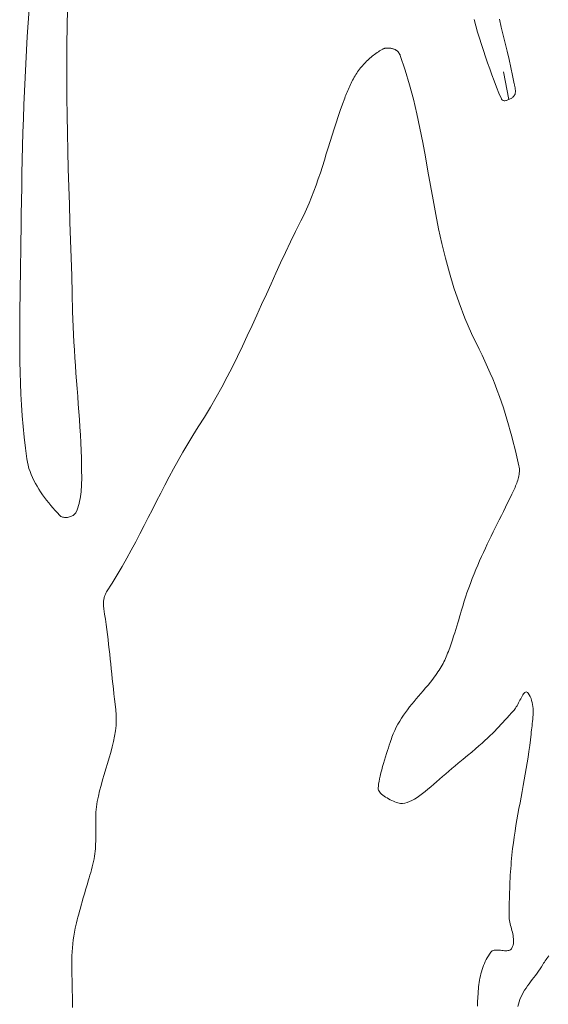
# Model space of a CAD drawing. Header units: inches. Extents: x -12 to 23, y -13.2 to 21.7.
# Tile 50 of 75: x 12.9 to 15.9, y -1 to 4.6. Entities that reach past the tile are written whole.
import ezdxf

# ---------------------------------------------------------------- set-up
doc = ezdxf.new("R2010")
doc.units = ezdxf.units.IN
doc.header["$MEASUREMENT"] = 0
doc.layers.get('0').update_dxf_attribs({"lineweight": 0})

msp = doc.modelspace()

# ---------------------------------------------------------------- linework, layer by layer
at = {"color": 30, "linetype": 'Continuous', "lineweight": 0, "true_color": 0xff7e00}
msp.add_line((15.6827, 4.109), (15.6531, 4.2664), dxfattribs=at)
at = {"color": 7, "linetype": 'Continuous', "lineweight": 0, "flags": 128}
for points in [[(13.1755, 4.6263), (13.1727, 4.5251), (13.1709, 4.424), (13.1701, 4.3228), (13.1701, 4.2215), (13.1708, 4.1203), (13.1721, 4.019), (13.174, 3.9177), (13.1764, 3.8164), (13.1792, 3.7151), (13.1822, 3.6138), (13.1854, 3.5125), (13.1887, 3.4112), (13.1921, 3.3099), (13.1953, 3.2086), (13.1984, 3.1074), (13.2011, 3.0061), (13.2036, 2.9049), (13.2048, 2.8609), (13.2064, 2.8169), (13.2084, 2.7729), (13.2108, 2.729), (13.2135, 2.685), (13.2164, 2.6411), (13.2195, 2.5971), (13.2227, 2.5532), (13.226, 2.5093), (13.2294, 2.4654), (13.2327, 2.4214), (13.236, 2.3775), (13.2392, 2.3336), (13.2423, 2.2897), (13.2451, 2.2457), (13.2476, 2.2018), (13.2499, 2.1578), (13.2518, 2.1138), (13.2533, 2.0698), (13.2543, 2.0258), (13.2545, 2.0125), (13.2548, 1.9992), (13.255, 1.9857), (13.2551, 1.9723), (13.2552, 1.9588), (13.2551, 1.9453), (13.2549, 1.9318), (13.2545, 1.9183), (13.2538, 1.9048), (13.253, 1.8914), (13.2518, 1.878), (13.2503, 1.8648), (13.2485, 1.8515), (13.2463, 1.8384), (13.2437, 1.8254), (13.2407, 1.8126), (13.2372, 1.7999), (13.2332, 1.7873), (13.2287, 1.7749), (13.2236, 1.7627), (13.2214, 1.7585), (13.2184, 1.7545), (13.215, 1.7508), (13.211, 1.7474), (13.2065, 1.7443), (13.2017, 1.7415), (13.1966, 1.7391), (13.1912, 1.737), (13.1856, 1.7353), (13.1799, 1.734), (13.1741, 1.7331), (13.1683, 1.7325), (13.1626, 1.7324), (13.157, 1.7328), (13.1516, 1.7336), (13.1464, 1.7348), (13.1416, 1.7365), (13.1371, 1.7388), (13.1331, 1.7415), (13.1296, 1.7447), (13.1296, 1.7447), (13.1296, 1.7447), (13.1296, 1.7447), (13.1296, 1.7447), (13.117, 1.7585), (13.1045, 1.7725), (13.092, 1.7868), (13.0797, 1.8013), (13.0676, 1.816), (13.0557, 1.8311), (13.0441, 1.8463), (13.0329, 1.8618), (13.022, 1.8775), (13.0116, 1.8935), (13.0017, 1.9097), (12.9924, 1.9261), (12.9837, 1.9428), (12.9756, 1.9597), (12.9682, 1.9769), (12.9616, 1.9942), (12.9557, 2.0118), (12.9508, 2.0296), (12.9467, 2.0477), (12.9436, 2.066), (12.9356, 2.1271), (12.9286, 2.1884), (12.9226, 2.2498), (12.9175, 2.3113), (12.9134, 2.3728), (12.91, 2.4345), (12.9074, 2.4961), (12.9054, 2.5579), (12.9041, 2.6197), (12.9033, 2.6815), (12.9029, 2.7434), (12.903, 2.8053), (12.9034, 2.8672), (12.904, 2.9291), (12.9049, 2.991), (12.9059, 3.0528), (12.9069, 3.1147), (12.908, 3.1765), (12.909, 3.2383), (12.9098, 3.3001), (12.9108, 3.3779), (12.9119, 3.4558), (12.913, 3.5337), (12.9144, 3.6115), (12.9159, 3.6894), (12.9176, 3.7673), (12.9195, 3.8452), (12.9216, 3.923), (12.9241, 4.0009), (12.9269, 4.0787), (12.93, 4.1565), (12.9334, 4.2343), (12.9373, 4.3121), (12.9415, 4.3898), (12.9462, 4.4675), (12.9514, 4.5452), (12.9571, 4.6228)], [(15.4858, 4.564), (15.4955, 4.5286), (15.5057, 4.4934), (15.5162, 4.4582), (15.5272, 4.4231), (15.5385, 4.3882), (15.5501, 4.3533), (15.5621, 4.3186), (15.5745, 4.284), (15.5871, 4.2495), (15.6001, 4.2151), (15.6133, 4.1809), (15.6269, 4.1467), (15.6407, 4.1127), (15.6423, 4.1098), (15.6445, 4.1074), (15.6471, 4.1056), (15.6501, 4.1043), (15.6534, 4.1035), (15.6571, 4.1032), (15.661, 4.1032), (15.6652, 4.1037), (15.6695, 4.1046), (15.6738, 4.1058), (15.6783, 4.1073), (15.6827, 4.109), (15.6871, 4.111), (15.6913, 4.1132), (15.6954, 4.1156), (15.6993, 4.1181), (15.7029, 4.1207), (15.7062, 4.1234), (15.7092, 4.1262), (15.7117, 4.1289), (15.7138, 4.1317), (15.7156, 4.1347), (15.7171, 4.1378), (15.7183, 4.1411), (15.7192, 4.1444), (15.7198, 4.1479), (15.7202, 4.1514), (15.7204, 4.155), (15.7204, 4.1587), (15.7203, 4.1625), (15.7199, 4.1662), (15.7195, 4.17), (15.7189, 4.1738), (15.7183, 4.1776), (15.7176, 4.1814), (15.7168, 4.1852), (15.7161, 4.1889), (15.7153, 4.1925), (15.7145, 4.1961), (15.7138, 4.1996), (15.7138, 4.1996), (15.7138, 4.1996), (15.7138, 4.1996), (15.7138, 4.1996), (15.7043, 4.2458), (15.6944, 4.2919), (15.6841, 4.338), (15.6735, 4.384), (15.6626, 4.4299), (15.6515, 4.4758), (15.6404, 4.5217), (15.6291, 4.5676)], [(13.2026, -1.0542), (13.2028, -1.0317), (13.2026, -1.0091), (13.2023, -0.9865), (13.2018, -0.9639), (13.2013, -0.9412), (13.2007, -0.9186), (13.2002, -0.8959), (13.1997, -0.8733), (13.1993, -0.8506), (13.1991, -0.828), (13.1992, -0.8054), (13.1995, -0.7828), (13.2001, -0.7603), (13.2012, -0.7378), (13.2027, -0.7154), (13.2047, -0.693), (13.2072, -0.6707), (13.2104, -0.6485), (13.2142, -0.6264), (13.2187, -0.6044), (13.2222, -0.5891), (13.2259, -0.5733), (13.2299, -0.5571), (13.2341, -0.5406), (13.2385, -0.5238), (13.2431, -0.5067), (13.2478, -0.4895), (13.2526, -0.4721), (13.2575, -0.4546), (13.2625, -0.4371), (13.2676, -0.4196), (13.2726, -0.4022), (13.2777, -0.3848), (13.2827, -0.3677), (13.2877, -0.3507), (13.2926, -0.334), (13.2974, -0.3177), (13.3021, -0.3017), (13.3067, -0.2861), (13.3111, -0.271), (13.3155, -0.255), (13.3194, -0.2394), (13.3227, -0.2242), (13.3256, -0.2093), (13.328, -0.1947), (13.3299, -0.1803), (13.3316, -0.1661), (13.3328, -0.1521), (13.3338, -0.1381), (13.3345, -0.1241), (13.335, -0.1101), (13.3353, -0.096), (13.3355, -0.0818), (13.3355, -0.0673), (13.3354, -0.0527), (13.3353, -0.0377), (13.3352, -0.0224), (13.3351, -0.0067), (13.3351, 0.0095), (13.3352, 0.0262), (13.3364, 0.0557), (13.3395, 0.0856), (13.3441, 0.1159), (13.3501, 0.1464), (13.3572, 0.1772), (13.3652, 0.2082), (13.374, 0.2393), (13.3832, 0.2706), (13.3926, 0.3019), (13.4021, 0.3332), (13.4114, 0.3646), (13.4203, 0.3959), (13.4285, 0.4271), (13.4358, 0.4581), (13.4421, 0.489), (13.447, 0.5197), (13.4505, 0.55), (13.4521, 0.5801), (13.4518, 0.6098), (13.4492, 0.6391), (13.4454, 0.6698), (13.4418, 0.6998), (13.4384, 0.7293), (13.4352, 0.7584), (13.4321, 0.787), (13.4291, 0.8154), (13.4261, 0.8434), (13.4233, 0.8713), (13.4204, 0.899), (13.4175, 0.9266), (13.4145, 0.9543), (13.4115, 0.982), (13.4084, 1.0098), (13.4051, 1.0378), (13.4017, 1.0661), (13.3981, 1.0947), (13.3942, 1.1236), (13.3901, 1.1531), (13.3857, 1.183), (13.381, 1.2135), (13.3803, 1.2183), (13.3797, 1.2233), (13.3793, 1.2282), (13.379, 1.2332), (13.3788, 1.2383), (13.3788, 1.2433), (13.379, 1.2484), (13.3793, 1.2534), (13.3798, 1.2585), (13.3804, 1.2635), (13.3813, 1.2685), (13.3823, 1.2734), (13.3834, 1.2783), (13.3848, 1.2831), (13.3863, 1.2878), (13.3881, 1.2924), (13.39, 1.297), (13.3921, 1.3014), (13.3945, 1.3057), (13.397, 1.3099), (13.4276, 1.3581), (13.4567, 1.4059), (13.4846, 1.4533), (13.5113, 1.5004), (13.5371, 1.5472), (13.5621, 1.5938), (13.5864, 1.6401), (13.6103, 1.6864), (13.6339, 1.7325), (13.6573, 1.7785), (13.6807, 1.8246), (13.7043, 1.8707), (13.7281, 1.917), (13.7525, 1.9633), (13.7775, 2.0099), (13.8033, 2.0567), (13.83, 2.1038), (13.8579, 2.1512), (13.887, 2.199), (13.9175, 2.2472), (13.953, 2.3034), (13.9871, 2.3601), (14.0198, 2.4171), (14.0515, 2.4744), (14.0821, 2.5321), (14.1118, 2.5901), (14.1407, 2.6484), (14.169, 2.7069), (14.1967, 2.7657), (14.2241, 2.8246), (14.2511, 2.8837), (14.2779, 2.943), (14.3048, 3.0023), (14.3316, 3.0618), (14.3587, 3.1213), (14.3861, 3.1809), (14.414, 3.2404), (14.4424, 3.3), (14.4714, 3.3594), (14.5013, 3.4189), (14.5177, 3.4521), (14.5332, 3.4857), (14.5479, 3.5197), (14.5619, 3.554), (14.5752, 3.5885), (14.5879, 3.6233), (14.6001, 3.6584), (14.6119, 3.6936), (14.6234, 3.7289), (14.6346, 3.7644), (14.6457, 3.7999), (14.6566, 3.8355), (14.6675, 3.8711), (14.6785, 3.9066), (14.6897, 3.9422), (14.701, 3.9776), (14.7127, 4.0129), (14.7248, 4.048), (14.7373, 4.083), (14.7503, 4.1177), (14.7537, 4.1263), (14.7571, 4.135), (14.7605, 4.1436), (14.764, 4.1522), (14.7676, 4.1608), (14.7713, 4.1694), (14.775, 4.1779), (14.7788, 4.1864), (14.7827, 4.1949), (14.7868, 4.2033), (14.7909, 4.2116), (14.7952, 4.2199), (14.7996, 4.228), (14.8041, 4.2361), (14.8088, 4.2441), (14.8136, 4.252), (14.8186, 4.2598), (14.8238, 4.2674), (14.8291, 4.275), (14.8347, 4.2824), (14.84, 4.2891), (14.8454, 4.2957), (14.851, 4.3022), (14.8567, 4.3086), (14.8625, 4.3149), (14.8685, 4.3211), (14.8746, 4.3272), (14.8808, 4.3332), (14.8871, 4.339), (14.8935, 4.3447), (14.9001, 4.3503), (14.9068, 4.3558), (14.9135, 4.3611), (14.9204, 4.3664), (14.9273, 4.3715), (14.9343, 4.3764), (14.9414, 4.3812), (14.9486, 4.3859), (14.9559, 4.3904), (14.9632, 4.3948), (14.9661, 4.3964), (14.9691, 4.3978), (14.9722, 4.399), (14.9754, 4.4), (14.9787, 4.4009), (14.982, 4.4015), (14.9853, 4.402), (14.9887, 4.4024), (14.9922, 4.4026), (14.9956, 4.4027), (14.9991, 4.4026), (15.0026, 4.4024), (15.0061, 4.4021), (15.0095, 4.4016), (15.013, 4.4011), (15.0164, 4.4004), (15.0197, 4.3996), (15.023, 4.3988), (15.0263, 4.3979), (15.0295, 4.3968), (15.0319, 4.396), (15.0343, 4.395), (15.0366, 4.3938), (15.0389, 4.3926), (15.0411, 4.3912), (15.0433, 4.3897), (15.0455, 4.3881), (15.0475, 4.3864), (15.0495, 4.3846), (15.0515, 4.3828), (15.0533, 4.3808), (15.0551, 4.3788), (15.0568, 4.3767), (15.0583, 4.3746), (15.0598, 4.3724), (15.0612, 4.3701), (15.0625, 4.3678), (15.0637, 4.3655), (15.0647, 4.3631), (15.0656, 4.3607), (15.0656, 4.3607), (15.0656, 4.3607), (15.0656, 4.3607), (15.0656, 4.3607), (15.0938, 4.277), (15.1186, 4.1939), (15.1406, 4.1113), (15.1601, 4.029), (15.1777, 3.947), (15.1938, 3.8652), (15.2088, 3.7835), (15.2233, 3.7018), (15.2375, 3.6201), (15.2521, 3.5382), (15.2674, 3.456), (15.284, 3.3735), (15.3021, 3.2906), (15.3224, 3.2071), (15.3452, 3.1231), (15.3711, 3.0383), (15.4004, 2.9528), (15.4336, 2.8664), (15.4712, 2.779), (15.5135, 2.6905), (15.5308, 2.6557), (15.5472, 2.6213), (15.5627, 2.5873), (15.5775, 2.5536), (15.5915, 2.5202), (15.6048, 2.4871), (15.6175, 2.4541), (15.6295, 2.4214), (15.641, 2.3887), (15.6519, 2.3562), (15.6623, 2.3237), (15.6723, 2.2911), (15.6818, 2.2586), (15.691, 2.2259), (15.6998, 2.1932), (15.7084, 2.1602), (15.7167, 2.127), (15.7248, 2.0936), (15.7327, 2.0599), (15.7405, 2.0258), (15.742, 2.0177), (15.743, 2.0096), (15.7434, 2.0014), (15.7433, 1.9932), (15.7427, 1.985), (15.7417, 1.9768), (15.7402, 1.9686), (15.7384, 1.9604), (15.7363, 1.9522), (15.7339, 1.944), (15.7311, 1.9359), (15.7282, 1.9277), (15.7251, 1.9197), (15.7217, 1.9117), (15.7183, 1.9037), (15.7148, 1.8959), (15.7112, 1.888), (15.7075, 1.8803), (15.7039, 1.8727), (15.7003, 1.8652), (15.6882, 1.8398), (15.6761, 1.8149), (15.6641, 1.7905), (15.6523, 1.7665), (15.6405, 1.7428), (15.6288, 1.7193), (15.6172, 1.6961), (15.6058, 1.673), (15.5944, 1.65), (15.5831, 1.627), (15.5718, 1.604), (15.5607, 1.5808), (15.5497, 1.5576), (15.5388, 1.534), (15.5279, 1.5102), (15.5171, 1.4861), (15.5065, 1.4615), (15.4959, 1.4365), (15.4854, 1.411), (15.475, 1.3849), (15.4666, 1.3632), (15.4589, 1.3425), (15.4518, 1.3228), (15.4452, 1.3038), (15.4391, 1.2855), (15.4333, 1.2678), (15.4278, 1.2505), (15.4226, 1.2335), (15.4176, 1.2168), (15.4127, 1.2001), (15.4078, 1.1835), (15.4029, 1.1667), (15.3979, 1.1496), (15.3928, 1.1322), (15.3874, 1.1143), (15.3818, 1.0958), (15.3758, 1.0767), (15.3693, 1.0566), (15.3624, 1.0357), (15.3549, 1.0137), (15.3509, 1.0023), (15.347, 0.9913), (15.3431, 0.9805), (15.3392, 0.9701), (15.3352, 0.9599), (15.3312, 0.9499), (15.3271, 0.9401), (15.3228, 0.9305), (15.3184, 0.9209), (15.3138, 0.9114), (15.3089, 0.902), (15.3038, 0.8925), (15.2985, 0.8831), (15.2928, 0.8735), (15.2868, 0.8639), (15.2804, 0.8541), (15.2736, 0.8442), (15.2663, 0.834), (15.2587, 0.8236), (15.2505, 0.8129), (15.2371, 0.7959), (15.2236, 0.7794), (15.2102, 0.7631), (15.1967, 0.7472), (15.1834, 0.7315), (15.1702, 0.716), (15.1571, 0.7006), (15.1442, 0.6852), (15.1315, 0.6699), (15.1191, 0.6544), (15.1071, 0.6388), (15.0953, 0.6231), (15.084, 0.607), (15.073, 0.5907), (15.0626, 0.5739), (15.0526, 0.5568), (15.0432, 0.5391), (15.0343, 0.5209), (15.0261, 0.5021), (15.0185, 0.4825), (15.0156, 0.4742), (15.012, 0.4639), (15.0079, 0.4517), (15.0033, 0.4378), (14.9983, 0.4226), (14.9931, 0.4062), (14.9877, 0.389), (14.9821, 0.371), (14.9766, 0.3526), (14.9712, 0.3339), (14.9659, 0.3153), (14.9609, 0.2969), (14.9563, 0.279), (14.9521, 0.2617), (14.9484, 0.2455), (14.9454, 0.2304), (14.943, 0.2167), (14.9415, 0.2046), (14.9409, 0.1944), (14.9412, 0.1863), (14.9426, 0.1811), (14.9452, 0.1757), (14.9491, 0.1702), (14.954, 0.1645), (14.9599, 0.1588), (14.9667, 0.1532), (14.9741, 0.1476), (14.9821, 0.1421), (14.9906, 0.1368), (14.9994, 0.1317), (15.0085, 0.127), (15.0176, 0.1225), (15.0266, 0.1184), (15.0356, 0.1148), (15.0442, 0.1116), (15.0524, 0.109), (15.0601, 0.107), (15.0672, 0.1056), (15.0734, 0.1049), (15.0788, 0.105), (15.0916, 0.1071), (15.1049, 0.1108), (15.1185, 0.116), (15.1325, 0.1227), (15.1469, 0.1308), (15.1616, 0.14), (15.1766, 0.1503), (15.192, 0.1616), (15.2076, 0.1738), (15.2235, 0.1868), (15.2397, 0.2005), (15.2562, 0.2147), (15.2728, 0.2293), (15.2897, 0.2443), (15.3069, 0.2595), (15.3242, 0.2748), (15.3417, 0.2901), (15.3593, 0.3053), (15.3771, 0.3203), (15.3951, 0.3349), (15.4229, 0.3574), (15.4484, 0.3783), (15.4718, 0.3978), (15.4932, 0.4159), (15.5128, 0.4329), (15.5307, 0.4487), (15.5473, 0.4637), (15.5626, 0.4779), (15.5768, 0.4914), (15.5901, 0.5045), (15.6026, 0.5171), (15.6147, 0.5296), (15.6263, 0.5419), (15.6378, 0.5542), (15.6493, 0.5668), (15.661, 0.5796), (15.673, 0.5929), (15.6855, 0.6067), (15.6987, 0.6213), (15.7129, 0.6367), (15.7171, 0.6418), (15.7213, 0.6478), (15.7256, 0.6545), (15.7298, 0.6618), (15.734, 0.6695), (15.7382, 0.6775), (15.7423, 0.6856), (15.7464, 0.6937), (15.7505, 0.7016), (15.7546, 0.7092), (15.7587, 0.7163), (15.7627, 0.7227), (15.7666, 0.7284), (15.7706, 0.7331), (15.7744, 0.7367), (15.7783, 0.7391), (15.7821, 0.7401), (15.7858, 0.7395), (15.7895, 0.7372), (15.7932, 0.7331), (15.7994, 0.7233), (15.8048, 0.7132), (15.8092, 0.7027), (15.8128, 0.6918), (15.8157, 0.6807), (15.8179, 0.6693), (15.8195, 0.6577), (15.8205, 0.6459), (15.8209, 0.6339), (15.821, 0.6218), (15.8206, 0.6096), (15.8199, 0.5973), (15.8189, 0.5849), (15.8177, 0.5726), (15.8163, 0.5602), (15.8149, 0.548), (15.8134, 0.5358), (15.8119, 0.5237), (15.8105, 0.5118), (15.8093, 0.5001), (15.8057, 0.4674), (15.8017, 0.4347), (15.7973, 0.402), (15.7925, 0.3694), (15.7874, 0.3369), (15.782, 0.3044), (15.7764, 0.2719), (15.7706, 0.2395), (15.7647, 0.207), (15.7587, 0.1746), (15.7527, 0.1422), (15.7467, 0.1098), (15.7407, 0.0773), (15.7349, 0.0449), (15.7292, 0.0124), (15.7237, -0.0201), (15.7185, -0.0527), (15.7136, -0.0852), (15.709, -0.1179), (15.7048, -0.1505), (15.7026, -0.1695), (15.7006, -0.1885), (15.6987, -0.2075), (15.697, -0.2266), (15.6954, -0.2456), (15.6939, -0.2646), (15.6926, -0.2837), (15.6914, -0.3028), (15.6904, -0.3219), (15.6894, -0.341), (15.6886, -0.3601), (15.6878, -0.3792), (15.6872, -0.3983), (15.6866, -0.4174), (15.6861, -0.4365), (15.6857, -0.4556), (15.6854, -0.4748), (15.6851, -0.4939), (15.6849, -0.513), (15.6847, -0.5321), (15.685, -0.5414), (15.6858, -0.5508), (15.6872, -0.5602), (15.6889, -0.5697), (15.691, -0.5793), (15.6932, -0.5888), (15.6957, -0.5984), (15.6982, -0.6079), (15.7006, -0.6174), (15.703, -0.6269), (15.7051, -0.6364), (15.707, -0.6457), (15.7084, -0.655), (15.7095, -0.6642), (15.7099, -0.6733), (15.7097, -0.6823), (15.7088, -0.6912), (15.7071, -0.6999), (15.7044, -0.7085), (15.7008, -0.7168), (15.6976, -0.7217), (15.6937, -0.7255), (15.6889, -0.7283), (15.6836, -0.7303), (15.6777, -0.7315), (15.6714, -0.732), (15.6646, -0.7321), (15.6576, -0.7317), (15.6503, -0.7311), (15.6429, -0.7303), (15.6355, -0.7296), (15.6281, -0.7289), (15.6208, -0.7284), (15.6137, -0.7282), (15.6069, -0.7285), (15.6005, -0.7294), (15.5946, -0.7309), (15.5892, -0.7333), (15.5844, -0.7366), (15.5803, -0.7409), (15.5732, -0.7509), (15.5666, -0.7611), (15.5603, -0.7716), (15.5545, -0.7824), (15.5491, -0.7934), (15.544, -0.8046), (15.5394, -0.816), (15.5351, -0.8277), (15.5312, -0.8394), (15.5276, -0.8514), (15.5243, -0.8634), (15.5214, -0.8756), (15.5187, -0.8878), (15.5164, -0.9001), (15.5144, -0.9124), (15.5126, -0.9247), (15.5111, -0.9371), (15.5098, -0.9494), (15.5088, -0.9617), (15.508, -0.9739), (15.5067, -0.9984), (15.5056, -1.0231), (15.5046, -1.0477)], [(15.9101, -0.7617), (15.9049, -0.7685), (15.8997, -0.7754), (15.8946, -0.7823), (15.8897, -0.7892), (15.8849, -0.7962), (15.8803, -0.8033), (15.876, -0.8105), (15.8685, -0.823), (15.8605, -0.8354), (15.8521, -0.8477), (15.8433, -0.8599), (15.8344, -0.872), (15.8253, -0.8841), (15.8162, -0.8962), (15.807, -0.9082), (15.7981, -0.9204), (15.7893, -0.9326), (15.7808, -0.9448), (15.7727, -0.9572), (15.7651, -0.9698), (15.7581, -0.9825), (15.7516, -0.9954), (15.746, -1.0086), (15.7411, -1.022), (15.7372, -1.0357), (15.7342, -1.0497)]]:
    msp.add_lwpolyline(points, dxfattribs=at)

doc.saveas('drawing.dxf')
